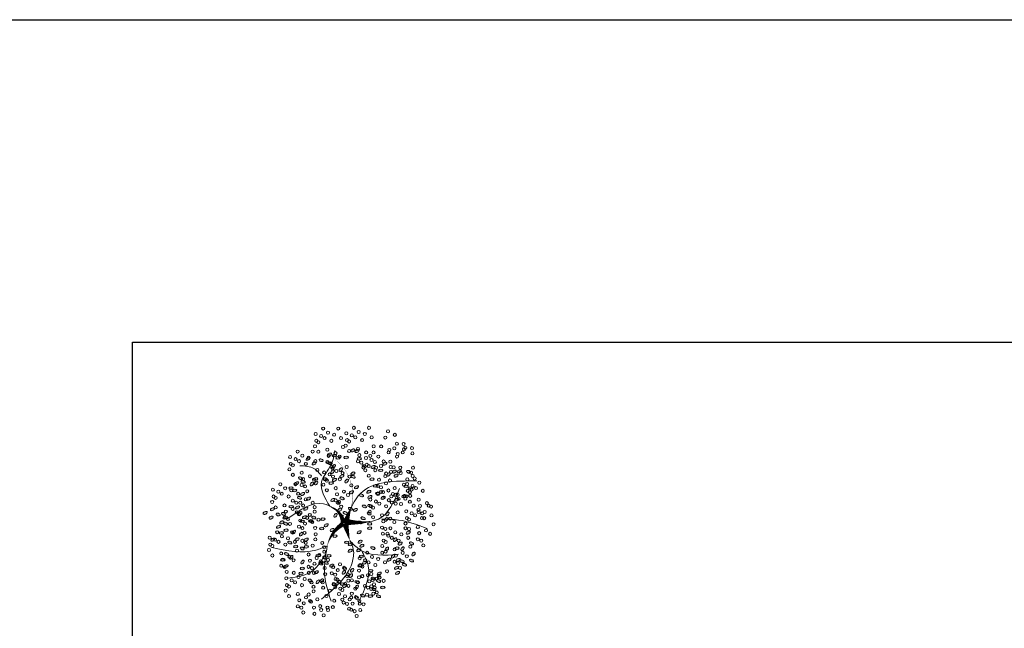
# Model space of a CAD drawing. Header units: millimetres. Extents: x 62 to 2583, y 6 to 513.
# Tile 13 of 20: x 2217 to 2242, y 498 to 513. Entities that reach past the tile are written whole.
import ezdxf

# ---------------------------------------------------------------- set-up
doc = ezdxf.new("R2010")
doc.units = ezdxf.units.MM
doc.layers.add('01 - Vegetación', color=3, linetype='Continuous', lineweight=0)
doc.layers.add('Cotas', color=3, linetype='Continuous')

# ---------------------------------------------------------------- blocks, each defined once
blk = doc.blocks.new('17')
at = {"layer": '01 - Vegetación'}
for points in [[(4495.84, 1680.23, 1.33, 0.0221, 0.199177), (4489.97, 1684.48, 0.0221, 0.0221, 1.224983)], [(4496.02, 1680.23, 1.33, 0.0221, 0.286986), (4500.47, 1683.82, 0.0221, 0.0221, -1.494927)], [(4496.4, 1679.85, 1.77, 0.0221, 0.074947), (4496.4, 1672.95, 0.0221, 0.0221, 0.762797)], [(4497.07, 1679.43, 0.133, 0.0221, 0.381476), (4512.91, 1682.47, 0.0221, 0.0221, -1.841687)], [(4496.02, 1679.76, 1.77, 0.0221, 0), (4491.39, 1678.53, 0.0221, 0.0221, 0)], [(4496.02, 1679.66, 1.77, 0.0221, 0), (4500.28, 1678.15, 0.0221, 0.0221, 0)]]:
    blk.add_lwpolyline(points, format="xyseb", dxfattribs=at)
for points in [[(4490, 1684.47), (4488.83, 1687.51), (4489.5, 1699.09)], [(4487.73, 1684.98), (4483.44, 1688.25), (4481.42, 1694.81)], [(4497.83, 1680.19), (4501.11, 1685.48), (4497.33, 1694.81)], [(4508.5, 1685.98), (4510.45, 1688), (4511.21, 1691.78)], [(4491.39, 1678.53), (4489.02, 1677.58), (4485.46, 1677.92), (4475.87, 1685.99)], [(4500.47, 1683.82), (4506.92, 1685.99), (4511.46, 1683.47), (4515.25, 1682.46)], [(4490, 1684.47), (4482.94, 1685.23), (4475.36, 1683.47)], [(4491.39, 1678.53), (4489, 1675.9), (4487.73, 1665.57)], [(4496.57, 1678.43), (4497.07, 1670.86), (4505.15, 1665.32)], [(4497.07, 1679.43), (4503.89, 1675.65), (4507.17, 1660.78)], [(4488.74, 1675.4), (4484.7, 1673.64), (4475.11, 1676.16)], [(4497.07, 1670.11), (4496.82, 1665.57), (4494.55, 1658.01)]]:
    blk.add_spline(points, degree=3, dxfattribs=at)
blk = doc.blocks.new('16')
at = {"layer": '01 - Vegetación'}
h = blk.add_hatch(color=40, dxfattribs=at)
h.set_gradient(color1=(255, 191, 0), color2=(223, 255, 127), rotation=180, centered=1, tint=1, name='INVSPHERICAL')
edge = h.paths.add_edge_path()
edge.add_ellipse((4538.847, 1678.642), major_axis=(-0.0033, 0.0777), ratio=0.578492, start_angle=0, end_angle=360, ccw=False)
edge = h.paths.add_edge_path()
edge.add_ellipse((4538.961, 1678.487), major_axis=(-0.0349, 0.0695), ratio=0.578492, start_angle=0, end_angle=360, ccw=False)
edge = h.paths.add_edge_path()
edge.add_ellipse((4538.69, 1678.926), major_axis=(-0.0594, 0.0503), ratio=0.578492, start_angle=0, end_angle=360, ccw=False)
edge = h.paths.add_edge_path()
edge.add_ellipse((4538.676, 1678.266), major_axis=(-0.0033, 0.0777), ratio=0.578492, start_angle=0, end_angle=360, ccw=False)
edge = h.paths.add_edge_path()
edge.add_ellipse((4541.23, 1679.281), major_axis=(0.0274, 0.0728), ratio=0.578492, start_angle=0, end_angle=360, ccw=False)
edge = h.paths.add_edge_path()
edge.add_ellipse((4540.829, 1679.36), major_axis=(-0.0349, 0.0695), ratio=0.578492, start_angle=0, end_angle=360, ccw=False)
edge = h.paths.add_edge_path()
edge.add_ellipse((4541.174, 1679.607), major_axis=(-0.0349, 0.0695), ratio=0.578492, start_angle=0, end_angle=360, ccw=False)
edge = h.paths.add_edge_path()
edge.add_ellipse((4541.072, 1679.421), major_axis=(0.0274, 0.0728), ratio=0.578492, start_angle=0, end_angle=360, ccw=False)
edge = h.paths.add_edge_path()
edge.add_ellipse((4540.113, 1679.632), major_axis=(-0.0349, 0.0695), ratio=0.578492, start_angle=0, end_angle=360, ccw=False)
edge = h.paths.add_edge_path()
edge.add_ellipse((4540.279, 1679.843), major_axis=(-0.0349, 0.0695), ratio=0.578492, start_angle=0, end_angle=360, ccw=False)
edge = h.paths.add_edge_path()
edge.add_ellipse((4540.165, 1679.999), major_axis=(-0.0033, 0.0777), ratio=0.578492, start_angle=0, end_angle=360, ccw=False)
edge = h.paths.add_edge_path()
edge.add_ellipse((4540.499, 1679.956), major_axis=(-0.0033, 0.0777), ratio=0.578492, start_angle=0, end_angle=360, ccw=False)
edge = h.paths.add_edge_path()
edge.add_ellipse((4540.629, 1679.513), major_axis=(-0.0594, 0.0503), ratio=0.578492, start_angle=0, end_angle=360, ccw=False)
edge = h.paths.add_edge_path()
edge.add_ellipse((4540.551, 1680.278), major_axis=(0.0274, 0.0728), ratio=0.578492, start_angle=0, end_angle=360, ccw=False)
edge = h.paths.add_edge_path()
edge.add_ellipse((4539.201, 1679.744), major_axis=(-0.0033, 0.0777), ratio=0.578492, start_angle=0, end_angle=360, ccw=False)
edge = h.paths.add_edge_path()
edge.add_ellipse((4539.14, 1679.893), major_axis=(0.0274, 0.0728), ratio=0.578492, start_angle=0, end_angle=360, ccw=False)
edge = h.paths.add_edge_path()
edge.add_ellipse((4539.208, 1680.126), major_axis=(-0.0033, 0.0777), ratio=0.578492, start_angle=0, end_angle=360, ccw=False)
edge = h.paths.add_edge_path()
edge.add_ellipse((4538.979, 1680.681), major_axis=(-0.0594, 0.0503), ratio=0.578492, start_angle=0, end_angle=360, ccw=False)
edge = h.paths.add_edge_path()
edge.add_ellipse((4538.577, 1680.728), major_axis=(-0.0033, 0.0777), ratio=0.578492, start_angle=0, end_angle=360, ccw=False)
edge = h.paths.add_edge_path()
edge.add_ellipse((4538.926, 1680.033), major_axis=(0.0274, 0.0728), ratio=0.578492, start_angle=0, end_angle=360, ccw=False)
edge = h.paths.add_edge_path()
edge.add_ellipse((4538.95, 1679.842), major_axis=(0.0274, 0.0728), ratio=0.578492, start_angle=0, end_angle=360, ccw=False)
edge = h.paths.add_edge_path()
edge.add_ellipse((4538.621, 1680.191), major_axis=(-0.0349, 0.0695), ratio=0.578492, start_angle=0, end_angle=360, ccw=False)
edge = h.paths.add_edge_path()
edge.add_ellipse((4538.328, 1680.411), major_axis=(0.0274, 0.0728), ratio=0.578492, start_angle=0, end_angle=360, ccw=False)
edge = h.paths.add_edge_path()
edge.add_ellipse((4538.283, 1680.138), major_axis=(-0.0594, 0.0503), ratio=0.578492, start_angle=0, end_angle=360, ccw=False)
edge = h.paths.add_edge_path()
edge.add_ellipse((4538.32, 1679.993), major_axis=(-0.0594, 0.0503), ratio=0.578492, start_angle=0, end_angle=360, ccw=False)
edge = h.paths.add_edge_path()
edge.add_ellipse((4538.755, 1680.687), major_axis=(-0.0033, 0.0777), ratio=0.578492, start_angle=0, end_angle=360, ccw=False)
edge = h.paths.add_edge_path()
edge.add_ellipse((4538.834, 1681.261), major_axis=(-0.0349, 0.0695), ratio=0.578492, start_angle=0, end_angle=360, ccw=False)
edge = h.paths.add_edge_path()
edge.add_ellipse((4539.054, 1681.374), major_axis=(-0.0033, 0.0777), ratio=0.578492, start_angle=0, end_angle=360, ccw=False)
edge = h.paths.add_edge_path()
edge.add_ellipse((4539.147, 1681.076), major_axis=(-0.0594, 0.0503), ratio=0.578492, start_angle=0, end_angle=360, ccw=False)
edge = h.paths.add_edge_path()
edge.add_ellipse((4539.52, 1680.541), major_axis=(-0.0033, 0.0777), ratio=0.578492, start_angle=0, end_angle=360, ccw=False)
edge = h.paths.add_edge_path()
edge.add_ellipse((4539.459, 1680.689), major_axis=(0.0274, 0.0728), ratio=0.578492, start_angle=0, end_angle=360, ccw=False)
edge = h.paths.add_edge_path()
edge.add_ellipse((4539.527, 1680.923), major_axis=(-0.0033, 0.0777), ratio=0.578492, start_angle=0, end_angle=360, ccw=False)
edge = h.paths.add_edge_path()
edge.add_ellipse((4539.265, 1681.244), major_axis=(0.0274, 0.0728), ratio=0.578492, start_angle=0, end_angle=360, ccw=False)
edge = h.paths.add_edge_path()
edge.add_ellipse((4539.188, 1677.478), major_axis=(-0.0594, 0.0503), ratio=0.578492, start_angle=0, end_angle=360, ccw=False)
edge = h.paths.add_edge_path()
edge.add_ellipse((4539.473, 1678.19), major_axis=(0.0274, 0.0728), ratio=0.578492, start_angle=0, end_angle=360, ccw=False)
edge = h.paths.add_edge_path()
edge.add_ellipse((4540.696, 1678.325), major_axis=(0.0274, 0.0728), ratio=0.578492, start_angle=0, end_angle=360, ccw=False)
edge = h.paths.add_edge_path()
edge.add_ellipse((4540.33, 1678.305), major_axis=(-0.0033, 0.0777), ratio=0.578492, start_angle=0, end_angle=360, ccw=False)
edge = h.paths.add_edge_path()
edge.add_ellipse((4540.174, 1678.307), major_axis=(-0.0033, 0.0777), ratio=0.578492, start_angle=0, end_angle=360, ccw=False)
edge = h.paths.add_edge_path()
edge.add_ellipse((4540.488, 1677.717), major_axis=(-0.0594, 0.0503), ratio=0.578492, start_angle=0, end_angle=360, ccw=False)
edge = h.paths.add_edge_path()
edge.add_ellipse((4540.676, 1677.675), major_axis=(-0.0594, 0.0503), ratio=0.578492, start_angle=0, end_angle=360, ccw=False)
edge = h.paths.add_edge_path()
edge.add_ellipse((4539.469, 1677.341), major_axis=(-0.0033, 0.0777), ratio=0.578492, start_angle=0, end_angle=360, ccw=False)
edge = h.paths.add_edge_path()
edge.add_ellipse((4539.773, 1677.406), major_axis=(-0.0594, 0.0503), ratio=0.578492, start_angle=0, end_angle=360, ccw=False)
edge = h.paths.add_edge_path()
edge.add_ellipse((4539.631, 1677.23), major_axis=(-0.0349, 0.0695), ratio=0.578492, start_angle=0, end_angle=360, ccw=False)
edge = h.paths.add_edge_path()
edge.add_ellipse((4539.445, 1677.695), major_axis=(-0.0594, 0.0503), ratio=0.578492, start_angle=0, end_angle=360, ccw=False)
edge = h.paths.add_edge_path()
edge.add_ellipse((4542.676, 1679.136), major_axis=(-0.0033, 0.0777), ratio=0.578492, start_angle=0, end_angle=360, ccw=False)
edge = h.paths.add_edge_path()
edge.add_ellipse((4542.661, 1679.428), major_axis=(-0.0033, 0.0777), ratio=0.578492, start_angle=0, end_angle=360, ccw=False)
edge = h.paths.add_edge_path()
edge.add_ellipse((4542.742, 1679.554), major_axis=(-0.0033, 0.0777), ratio=0.578492, start_angle=0, end_angle=360, ccw=False)
edge = h.paths.add_edge_path()
edge.add_ellipse((4542.776, 1679.728), major_axis=(-0.0349, 0.0695), ratio=0.578492, start_angle=0, end_angle=360, ccw=False)
edge = h.paths.add_edge_path()
edge.add_ellipse((4542.477, 1679.745), major_axis=(0.0274, 0.0728), ratio=0.578492, start_angle=0, end_angle=360, ccw=False)
edge = h.paths.add_edge_path()
edge.add_ellipse((4542.578, 1680.02), major_axis=(0.0274, 0.0728), ratio=0.578492, start_angle=0, end_angle=360, ccw=False)
edge = h.paths.add_edge_path()
edge.add_ellipse((4542.466, 1680.268), major_axis=(-0.0349, 0.0695), ratio=0.578492, start_angle=0, end_angle=360, ccw=False)
edge = h.paths.add_edge_path()
edge.add_ellipse((4542.632, 1680.479), major_axis=(-0.0349, 0.0695), ratio=0.578492, start_angle=0, end_angle=360, ccw=False)
edge = h.paths.add_edge_path()
edge.add_ellipse((4542.359, 1679.577), major_axis=(-0.0594, 0.0503), ratio=0.578492, start_angle=0, end_angle=360, ccw=False)
edge = h.paths.add_edge_path()
edge.add_ellipse((4542.171, 1679.619), major_axis=(-0.0594, 0.0503), ratio=0.578492, start_angle=0, end_angle=360, ccw=False)
edge = h.paths.add_edge_path()
edge.add_ellipse((4542.246, 1679.328), major_axis=(-0.0594, 0.0503), ratio=0.578492, start_angle=0, end_angle=360, ccw=False)
edge = h.paths.add_edge_path()
edge.add_ellipse((4542.369, 1678.498), major_axis=(0.0274, 0.0728), ratio=0.578492, start_angle=0, end_angle=360, ccw=False)
edge = h.paths.add_edge_path()
edge.add_ellipse((4542.902, 1678.749), major_axis=(-0.0349, 0.0695), ratio=0.578492, start_angle=0, end_angle=360, ccw=False)
edge = h.paths.add_edge_path()
edge.add_ellipse((4542.925, 1678.897), major_axis=(-0.0349, 0.0695), ratio=0.578492, start_angle=0, end_angle=360, ccw=False)
edge = h.paths.add_edge_path()
edge.add_ellipse((4542.628, 1678.671), major_axis=(-0.0033, 0.0777), ratio=0.578492, start_angle=0, end_angle=360, ccw=False)
edge = h.paths.add_edge_path()
edge.add_ellipse((4542.11, 1678.896), major_axis=(-0.0349, 0.0695), ratio=0.578492, start_angle=0, end_angle=360, ccw=False)
edge = h.paths.add_edge_path()
edge.add_ellipse((4542.34, 1678.18), major_axis=(-0.0349, 0.0695), ratio=0.578492, start_angle=0, end_angle=360, ccw=False)
edge = h.paths.add_edge_path()
edge.add_ellipse((4538.137, 1679.191), major_axis=(-0.0349, 0.0695), ratio=0.578492, start_angle=0, end_angle=360, ccw=False)
edge = h.paths.add_edge_path()
edge.add_ellipse((4538.099, 1678.758), major_axis=(-0.0594, 0.0503), ratio=0.578492, start_angle=0, end_angle=360, ccw=False)
edge = h.paths.add_edge_path()
edge.add_ellipse((4537.796, 1678.552), major_axis=(0.0274, 0.0728), ratio=0.578492, start_angle=0, end_angle=360, ccw=False)
edge = h.paths.add_edge_path()
edge.add_ellipse((4537.776, 1678.277), major_axis=(-0.0033, 0.0777), ratio=0.578492, start_angle=0, end_angle=360, ccw=False)
edge = h.paths.add_edge_path()
edge.add_ellipse((4539.181, 1678.6), major_axis=(-0.0033, 0.0777), ratio=0.578492, start_angle=0, end_angle=360, ccw=False)
edge = h.paths.add_edge_path()
edge.add_ellipse((4538.502, 1678.968), major_axis=(-0.0594, 0.0503), ratio=0.578492, start_angle=0, end_angle=360, ccw=False)
edge = h.paths.add_edge_path()
edge.add_ellipse((4538.615, 1679.216), major_axis=(-0.0594, 0.0503), ratio=0.578492, start_angle=0, end_angle=360, ccw=False)
edge = h.paths.add_edge_path()
edge.add_ellipse((4538.188, 1679.557), major_axis=(-0.0033, 0.0777), ratio=0.578492, start_angle=0, end_angle=360, ccw=False)
edge = h.paths.add_edge_path()
edge.add_ellipse((4538.203, 1679.265), major_axis=(-0.0033, 0.0777), ratio=0.578492, start_angle=0, end_angle=360, ccw=False)
edge = h.paths.add_edge_path()
edge.add_ellipse((4538.285, 1679.391), major_axis=(-0.0033, 0.0777), ratio=0.578492, start_angle=0, end_angle=360, ccw=False)
edge = h.paths.add_edge_path()
edge.add_ellipse((4538.856, 1679.647), major_axis=(-0.0349, 0.0695), ratio=0.578492, start_angle=0, end_angle=360, ccw=False)
edge = h.paths.add_edge_path()
edge.add_ellipse((4538.272, 1678.751), major_axis=(0.0274, 0.0728), ratio=0.578492, start_angle=0, end_angle=360, ccw=False)
edge = h.paths.add_edge_path()
edge.add_ellipse((4540.863, 1678.985), major_axis=(0.0274, 0.0728), ratio=0.578492, start_angle=0, end_angle=360, ccw=False)
edge = h.paths.add_edge_path()
edge.add_ellipse((4540.823, 1678.811), major_axis=(-0.0349, 0.0695), ratio=0.578492, start_angle=0, end_angle=360, ccw=False)
edge = h.paths.add_edge_path()
edge.add_ellipse((4541.446, 1678.949), major_axis=(-0.0349, 0.0695), ratio=0.578492, start_angle=0, end_angle=360, ccw=False)
edge = h.paths.add_edge_path()
edge.add_ellipse((4540.434, 1680.393), major_axis=(-0.0033, 0.0777), ratio=0.578492, start_angle=0, end_angle=360, ccw=False)
edge = h.paths.add_edge_path()
edge.add_ellipse((4540.419, 1680.685), major_axis=(-0.0033, 0.0777), ratio=0.578492, start_angle=0, end_angle=360, ccw=False)
edge = h.paths.add_edge_path()
edge.add_ellipse((4539.773, 1680.547), major_axis=(-0.0349, 0.0695), ratio=0.578492, start_angle=0, end_angle=360, ccw=False)
edge = h.paths.add_edge_path()
edge.add_ellipse((4539.782, 1680.87), major_axis=(-0.0349, 0.0695), ratio=0.578492, start_angle=0, end_angle=360, ccw=False)
edge = h.paths.add_edge_path()
edge.add_ellipse((4539.668, 1681.126), major_axis=(0.0274, 0.0728), ratio=0.578492, start_angle=0, end_angle=360, ccw=False)
edge = h.paths.add_edge_path()
edge.add_ellipse((4540.336, 1681.276), major_axis=(0.0274, 0.0728), ratio=0.578492, start_angle=0, end_angle=360, ccw=False)
edge = h.paths.add_edge_path()
edge.add_ellipse((4540.381, 1681.413), major_axis=(-0.0349, 0.0695), ratio=0.578492, start_angle=0, end_angle=360, ccw=False)
edge = h.paths.add_edge_path()
edge.add_ellipse((4540.225, 1681.525), major_axis=(-0.0349, 0.0695), ratio=0.578492, start_angle=0, end_angle=360, ccw=False)
edge = h.paths.add_edge_path()
edge.add_ellipse((4540.009, 1681.424), major_axis=(-0.0033, 0.0777), ratio=0.578492, start_angle=0, end_angle=360, ccw=False)
edge = h.paths.add_edge_path()
edge.add_ellipse((4540.106, 1681.258), major_axis=(-0.0033, 0.0777), ratio=0.578492, start_angle=0, end_angle=360, ccw=False)
edge = h.paths.add_edge_path()
edge.add_ellipse((4540.036, 1680.989), major_axis=(-0.0594, 0.0503), ratio=0.578492, start_angle=0, end_angle=360, ccw=False)
edge = h.paths.add_edge_path()
edge.add_ellipse((4539.967, 1680.73), major_axis=(-0.0594, 0.0503), ratio=0.578492, start_angle=0, end_angle=360, ccw=False)
edge = h.paths.add_edge_path()
edge.add_ellipse((4541.92, 1680.217), major_axis=(-0.0033, 0.0777), ratio=0.578492, start_angle=0, end_angle=360, ccw=False)
edge = h.paths.add_edge_path()
edge.add_ellipse((4541.222, 1680.466), major_axis=(-0.0349, 0.0695), ratio=0.578492, start_angle=0, end_angle=360, ccw=False)
edge = h.paths.add_edge_path()
edge.add_ellipse((4541.387, 1680.676), major_axis=(-0.0349, 0.0695), ratio=0.578492, start_angle=0, end_angle=360, ccw=False)
edge = h.paths.add_edge_path()
edge.add_ellipse((4541.251, 1680.784), major_axis=(0.0274, 0.0728), ratio=0.578492, start_angle=0, end_angle=360, ccw=False)
edge = h.paths.add_edge_path()
edge.add_ellipse((4541.818, 1680.659), major_axis=(0.0274, 0.0728), ratio=0.578492, start_angle=0, end_angle=360, ccw=False)
edge = h.paths.add_edge_path()
edge.add_ellipse((4541.942, 1680.743), major_axis=(0.0274, 0.0728), ratio=0.578492, start_angle=0, end_angle=360, ccw=False)
edge = h.paths.add_edge_path()
edge.add_ellipse((4541.762, 1680.886), major_axis=(-0.0349, 0.0695), ratio=0.578492, start_angle=0, end_angle=360, ccw=False)
edge = h.paths.add_edge_path()
edge.add_ellipse((4541.592, 1681.082), major_axis=(-0.0033, 0.0777), ratio=0.578492, start_angle=0, end_angle=360, ccw=False)
edge = h.paths.add_edge_path()
edge.add_ellipse((4541.511, 1680.956), major_axis=(-0.0033, 0.0777), ratio=0.578492, start_angle=0, end_angle=360, ccw=False)
edge = h.paths.add_edge_path()
edge.add_ellipse((4541.775, 1680.201), major_axis=(-0.0594, 0.0503), ratio=0.578492, start_angle=0, end_angle=360, ccw=False)
edge = h.paths.add_edge_path()
edge.add_ellipse((4541.737, 1680.346), major_axis=(-0.0594, 0.0503), ratio=0.578492, start_angle=0, end_angle=360, ccw=False)
edge = h.paths.add_edge_path()
edge.add_ellipse((4541.843, 1679.118), major_axis=(-0.0594, 0.0503), ratio=0.578492, start_angle=0, end_angle=360, ccw=False)
edge = h.paths.add_edge_path()
edge.add_ellipse((4541.881, 1679.551), major_axis=(-0.0349, 0.0695), ratio=0.578492, start_angle=0, end_angle=360, ccw=False)
edge = h.paths.add_edge_path()
edge.add_ellipse((4542.015, 1679.29), major_axis=(-0.0349, 0.0695), ratio=0.578492, start_angle=0, end_angle=360, ccw=False)
edge = h.paths.add_edge_path()
edge.add_ellipse((4541.91, 1679.869), major_axis=(0.0274, 0.0728), ratio=0.578492, start_angle=0, end_angle=360, ccw=False)
edge = h.paths.add_edge_path()
edge.add_ellipse((4541.769, 1679.666), major_axis=(-0.0033, 0.0777), ratio=0.578492, start_angle=0, end_angle=360, ccw=False)
edge = h.paths.add_edge_path()
edge.add_ellipse((4539.676, 1679.115), major_axis=(-0.0033, 0.0777), ratio=0.578492, start_angle=0, end_angle=360, ccw=False)
edge = h.paths.add_edge_path()
edge.add_ellipse((4539.594, 1678.989), major_axis=(-0.0033, 0.0777), ratio=0.578492, start_angle=0, end_angle=360, ccw=False)
edge = h.paths.add_edge_path()
edge.add_ellipse((4539.898, 1679.531), major_axis=(-0.0033, 0.0777), ratio=0.578492, start_angle=0, end_angle=360, ccw=False)
edge = h.paths.add_edge_path()
edge.add_ellipse((4539.697, 1678.641), major_axis=(-0.0349, 0.0695), ratio=0.578492, start_angle=0, end_angle=360, ccw=False)
edge = h.paths.add_edge_path()
edge.add_ellipse((4539.398, 1678.691), major_axis=(-0.0349, 0.0695), ratio=0.578492, start_angle=0, end_angle=360, ccw=False)
edge = h.paths.add_edge_path()
edge.add_ellipse((4539.555, 1678.579), major_axis=(-0.0349, 0.0695), ratio=0.578492, start_angle=0, end_angle=360, ccw=False)
edge = h.paths.add_edge_path()
edge.add_ellipse((4540.714, 1679.167), major_axis=(0.0274, 0.0728), ratio=0.578492, start_angle=0, end_angle=360, ccw=False)
edge = h.paths.add_edge_path()
edge.add_ellipse((4540.549, 1681.79), major_axis=(-0.0349, 0.0695), ratio=0.578492, start_angle=0, end_angle=360, ccw=False)
edge = h.paths.add_edge_path()
edge.add_ellipse((4540.715, 1682.001), major_axis=(-0.0349, 0.0695), ratio=0.578492, start_angle=0, end_angle=360, ccw=False)
edge = h.paths.add_edge_path()
edge.add_ellipse((4540.848, 1681.741), major_axis=(-0.0349, 0.0695), ratio=0.578492, start_angle=0, end_angle=360, ccw=False)
edge = h.paths.add_edge_path()
edge.add_ellipse((4540.661, 1681.542), major_axis=(0.0274, 0.0728), ratio=0.578492, start_angle=0, end_angle=360, ccw=False)
edge = h.paths.add_edge_path()
edge.add_ellipse((4540.684, 1681.351), major_axis=(0.0274, 0.0728), ratio=0.578492, start_angle=0, end_angle=360, ccw=False)
edge = h.paths.add_edge_path()
edge.add_ellipse((4540.56, 1681.267), major_axis=(0.0274, 0.0728), ratio=0.578492, start_angle=0, end_angle=360, ccw=False)
edge = h.paths.add_edge_path()
edge.add_ellipse((4540.528, 1678.539), major_axis=(0.0274, 0.0728), ratio=0.578492, start_angle=0, end_angle=360, ccw=False)
edge = h.paths.add_edge_path()
edge.add_ellipse((4540.38, 1678.647), major_axis=(0.0274, 0.0728), ratio=0.578492, start_angle=0, end_angle=360, ccw=False)
edge = h.paths.add_edge_path()
edge.add_ellipse((4540.034, 1678.678), major_axis=(-0.0349, 0.0695), ratio=0.578492, start_angle=0, end_angle=360, ccw=False)
edge = h.paths.add_edge_path()
edge.add_ellipse((4540.944, 1678.493), major_axis=(0.0274, 0.0728), ratio=0.578492, start_angle=0, end_angle=360, ccw=False)
edge = h.paths.add_edge_path()
edge.add_ellipse((4541.625, 1678.77), major_axis=(-0.0349, 0.0695), ratio=0.578492, start_angle=0, end_angle=360, ccw=False)
edge = h.paths.add_edge_path()
edge.add_ellipse((4541.994, 1678.887), major_axis=(0.0274, 0.0728), ratio=0.578492, start_angle=0, end_angle=360, ccw=False)
edge = h.paths.add_edge_path()
edge.add_ellipse((4541.336, 1678.598), major_axis=(0.0274, 0.0728), ratio=0.578492, start_angle=0, end_angle=360, ccw=False)
edge = h.paths.add_edge_path()
edge.add_ellipse((4539.381, 1678.993), major_axis=(-0.0349, 0.0695), ratio=0.578492, start_angle=0, end_angle=360, ccw=False)
edge = h.paths.add_edge_path()
edge.add_ellipse((4540.938, 1681.079), major_axis=(-0.0033, 0.0777), ratio=0.578492, start_angle=0, end_angle=360, ccw=False)
edge = h.paths.add_edge_path()
edge.add_ellipse((4540.699, 1680.759), major_axis=(-0.0594, 0.0503), ratio=0.578492, start_angle=0, end_angle=360, ccw=False)
edge = h.paths.add_edge_path()
edge.add_ellipse((4540.908, 1680.857), major_axis=(-0.0349, 0.0695), ratio=0.578492, start_angle=0, end_angle=360, ccw=False)
edge = h.paths.add_edge_path()
edge.add_ellipse((4540.863, 1680.561), major_axis=(-0.0349, 0.0695), ratio=0.578492, start_angle=0, end_angle=360, ccw=False)
edge = h.paths.add_edge_path()
edge.add_ellipse((4540.564, 1680.61), major_axis=(-0.0349, 0.0695), ratio=0.578492, start_angle=0, end_angle=360, ccw=False)
edge = h.paths.add_edge_path()
edge.add_ellipse((4539.771, 1681.729), major_axis=(-0.0349, 0.0695), ratio=0.578492, start_angle=0, end_angle=360, ccw=False)
edge = h.paths.add_edge_path()
edge.add_ellipse((4540.968, 1678.302), major_axis=(0.0274, 0.0728), ratio=0.578492, start_angle=0, end_angle=360, ccw=False)
edge = h.paths.add_edge_path()
edge.add_ellipse((4541.908, 1678.227), major_axis=(-0.0033, 0.0777), ratio=0.578492, start_angle=0, end_angle=360, ccw=False)
edge = h.paths.add_edge_path()
edge.add_ellipse((4541.283, 1678.297), major_axis=(-0.0349, 0.0695), ratio=0.578492, start_angle=0, end_angle=360, ccw=False)
edge = h.paths.add_edge_path()
edge.add_ellipse((4541.463, 1678.333), major_axis=(-0.0349, 0.0695), ratio=0.578492, start_angle=0, end_angle=360, ccw=False)
edge = h.paths.add_edge_path()
edge.add_ellipse((4538.021, 1678.159), major_axis=(0.0274, 0.0728), ratio=0.578492, start_angle=0, end_angle=360, ccw=False)
edge = h.paths.add_edge_path()
edge.add_ellipse((4537.772, 1677.992), major_axis=(0.0274, 0.0728), ratio=0.578492, start_angle=0, end_angle=360, ccw=False)
edge = h.paths.add_edge_path()
edge.add_ellipse((4538.082, 1677.841), major_axis=(-0.0033, 0.0777), ratio=0.578492, start_angle=0, end_angle=360, ccw=False)
edge = h.paths.add_edge_path()
edge.add_ellipse((4538.572, 1677.966), major_axis=(-0.0349, 0.0695), ratio=0.578492, start_angle=0, end_angle=360, ccw=False)
edge = h.paths.add_edge_path()
edge.add_ellipse((4538.311, 1677.99), major_axis=(0.0274, 0.0728), ratio=0.578492, start_angle=0, end_angle=360, ccw=False)
edge = h.paths.add_edge_path()
edge.add_ellipse((4538.394, 1678.174), major_axis=(0.0274, 0.0728), ratio=0.578492, start_angle=0, end_angle=360, ccw=False)
edge = h.paths.add_edge_path()
edge.add_ellipse((4538.776, 1677.355), major_axis=(-0.0349, 0.0695), ratio=0.578492, start_angle=0, end_angle=360, ccw=False)
edge = h.paths.add_edge_path()
edge.add_ellipse((4538.597, 1677.319), major_axis=(-0.0349, 0.0695), ratio=0.578492, start_angle=0, end_angle=360, ccw=False)
edge = h.paths.add_edge_path()
edge.add_ellipse((4539.063, 1677.621), major_axis=(-0.0349, 0.0695), ratio=0.578492, start_angle=0, end_angle=360, ccw=False)
edge = h.paths.add_edge_path()
edge.add_ellipse((4539.033, 1676.828), major_axis=(0.0274, 0.0728), ratio=0.578492, start_angle=0, end_angle=360, ccw=False)
edge = h.paths.add_edge_path()
edge.add_ellipse((4539.009, 1677.162), major_axis=(0.0274, 0.0728), ratio=0.578492, start_angle=0, end_angle=360, ccw=False)
edge = h.paths.add_edge_path()
edge.add_ellipse((4538.885, 1677.078), major_axis=(0.0274, 0.0728), ratio=0.578492, start_angle=0, end_angle=360, ccw=False)
edge = h.paths.add_edge_path()
edge.add_ellipse((4539.054, 1677.298), major_axis=(-0.0349, 0.0695), ratio=0.578492, start_angle=0, end_angle=360, ccw=False)
edge = h.paths.add_edge_path()
edge.add_ellipse((4542.221, 1677.913), major_axis=(-0.0033, 0.0777), ratio=0.578492, start_angle=0, end_angle=360, ccw=False)
edge = h.paths.add_edge_path()
edge.add_ellipse((4542.451, 1677.771), major_axis=(-0.0349, 0.0695), ratio=0.578492, start_angle=0, end_angle=360, ccw=False)
edge = h.paths.add_edge_path()
edge.add_ellipse((4541.18, 1677.355), major_axis=(-0.0349, 0.0695), ratio=0.578492, start_angle=0, end_angle=360, ccw=False)
edge = h.paths.add_edge_path()
edge.add_ellipse((4541.671, 1678.102), major_axis=(-0.0033, 0.0777), ratio=0.578492, start_angle=0, end_angle=360, ccw=False)
edge = h.paths.add_edge_path()
edge.add_ellipse((4541.411, 1678.017), major_axis=(-0.0033, 0.0777), ratio=0.578492, start_angle=0, end_angle=360, ccw=False)
edge = h.paths.add_edge_path()
edge.add_ellipse((4542.075, 1677.637), major_axis=(-0.0594, 0.0503), ratio=0.578492, start_angle=0, end_angle=360, ccw=False)
edge = h.paths.add_edge_path()
edge.add_ellipse((4541.252, 1677.826), major_axis=(-0.0349, 0.0695), ratio=0.578492, start_angle=0, end_angle=360, ccw=False)
edge = h.paths.add_edge_path()
edge.add_ellipse((4541.596, 1676.853), major_axis=(-0.0033, 0.0777), ratio=0.578492, start_angle=0, end_angle=360, ccw=False)
edge = h.paths.add_edge_path()
edge.add_ellipse((4541.655, 1677.018), major_axis=(-0.0033, 0.0777), ratio=0.578492, start_angle=0, end_angle=360, ccw=False)
edge = h.paths.add_edge_path()
edge.add_ellipse((4542.033, 1677.371), major_axis=(-0.0349, 0.0695), ratio=0.578492, start_angle=0, end_angle=360, ccw=False)
edge = h.paths.add_edge_path()
edge.add_ellipse((4542.19, 1677.259), major_axis=(-0.0349, 0.0695), ratio=0.578492, start_angle=0, end_angle=360, ccw=False)
edge = h.paths.add_edge_path()
edge.add_ellipse((4542.168, 1676.931), major_axis=(0.0274, 0.0728), ratio=0.578492, start_angle=0, end_angle=360, ccw=False)
edge = h.paths.add_edge_path()
edge.add_ellipse((4542.176, 1677.433), major_axis=(-0.0349, 0.0695), ratio=0.578492, start_angle=0, end_angle=360, ccw=False)
edge = h.paths.add_edge_path()
edge.add_ellipse((4541.313, 1677.094), major_axis=(-0.0349, 0.0695), ratio=0.578492, start_angle=0, end_angle=360, ccw=False)
edge = h.paths.add_edge_path()
edge.add_ellipse((4541.359, 1677.391), major_axis=(-0.0349, 0.0695), ratio=0.578492, start_angle=0, end_angle=360, ccw=False)
edge = h.paths.add_edge_path()
edge.add_ellipse((4540.019, 1676.943), major_axis=(-0.0349, 0.0695), ratio=0.578492, start_angle=0, end_angle=360, ccw=False)
edge = h.paths.add_edge_path()
edge.add_ellipse((4539.641, 1676.826), major_axis=(0.0274, 0.0728), ratio=0.578492, start_angle=0, end_angle=360, ccw=False)
edge = h.paths.add_edge_path()
edge.add_ellipse((4539.262, 1676.754), major_axis=(-0.0594, 0.0503), ratio=0.578492, start_angle=0, end_angle=360, ccw=False)
edge = h.paths.add_edge_path()
edge.add_ellipse((4539.45, 1677.146), major_axis=(-0.0594, 0.0503), ratio=0.578492, start_angle=0, end_angle=360, ccw=False)
at = {"layer": '01 - Vegetación', "extrusion": (0, 0, -1)}
for centre, major_axis in [((4540.715, 1682.001), (-0.0349, 0.0695)), ((4539.771, 1681.729), (-0.0349, 0.0695)), ((4540.549, 1681.79), (-0.0349, 0.0695)), ((4540.848, 1681.741), (-0.0349, 0.0695)), ((4539.054, 1681.374), (-0.0033, 0.0777)), ((4540.009, 1681.424), (-0.0033, 0.0777)), ((4540.225, 1681.525), (-0.0349, 0.0695)), ((4540.381, 1681.413), (-0.0349, 0.0695)), ((4538.834, 1681.261), (-0.0349, 0.0695)), ((4540.106, 1681.258), (-0.0033, 0.0777)), ((4540.938, 1681.079), (-0.0033, 0.0777)), ((4541.511, 1680.956), (-0.0033, 0.0777)), ((4541.592, 1681.082), (-0.0033, 0.0777)), ((4538.577, 1680.728), (-0.0033, 0.0777)), ((4538.755, 1680.687), (-0.0033, 0.0777)), ((4539.527, 1680.923), (-0.0033, 0.0777)), ((4539.782, 1680.87), (-0.0349, 0.0695)), ((4540.419, 1680.685), (-0.0033, 0.0777)), ((4540.564, 1680.61), (-0.0349, 0.0695)), ((4540.908, 1680.857), (-0.0349, 0.0695)), ((4541.387, 1680.676), (-0.0349, 0.0695)), ((4541.762, 1680.886), (-0.0349, 0.0695)), ((4539.52, 1680.541), (-0.0033, 0.0777)), ((4539.773, 1680.547), (-0.0349, 0.0695)), ((4540.434, 1680.393), (-0.0033, 0.0777)), ((4540.863, 1680.561), (-0.0349, 0.0695)), ((4541.222, 1680.466), (-0.0349, 0.0695)), ((4542.466, 1680.268), (-0.0349, 0.0695)), ((4542.632, 1680.479), (-0.0349, 0.0695)), ((4538.621, 1680.191), (-0.0349, 0.0695)), ((4539.208, 1680.126), (-0.0033, 0.0777)), ((4540.165, 1679.999), (-0.0033, 0.0777)), ((4540.499, 1679.956), (-0.0033, 0.0777)), ((4541.92, 1680.217), (-0.0033, 0.0777)), ((4538.188, 1679.557), (-0.0033, 0.0777)), ((4538.856, 1679.647), (-0.0349, 0.0695)), ((4539.201, 1679.744), (-0.0033, 0.0777)), ((4540.113, 1679.632), (-0.0349, 0.0695)), ((4540.279, 1679.843), (-0.0349, 0.0695)), ((4541.174, 1679.607), (-0.0349, 0.0695)), ((4541.769, 1679.666), (-0.0033, 0.0777)), ((4541.881, 1679.551), (-0.0349, 0.0695)), ((4542.742, 1679.554), (-0.0033, 0.0777)), ((4542.776, 1679.728), (-0.0349, 0.0695)), ((4538.203, 1679.265), (-0.0033, 0.0777)), ((4538.285, 1679.391), (-0.0033, 0.0777)), ((4539.898, 1679.531), (-0.0033, 0.0777)), ((4540.829, 1679.36), (-0.0349, 0.0695)), ((4542.015, 1679.29), (-0.0349, 0.0695)), ((4542.661, 1679.428), (-0.0033, 0.0777)), ((4538.137, 1679.191), (-0.0349, 0.0695)), ((4539.381, 1678.993), (-0.0349, 0.0695)), ((4539.594, 1678.989), (-0.0033, 0.0777)), ((4539.676, 1679.115), (-0.0033, 0.0777)), ((4541.446, 1678.949), (-0.0349, 0.0695)), ((4542.11, 1678.896), (-0.0349, 0.0695)), ((4542.676, 1679.136), (-0.0033, 0.0777)), ((4542.925, 1678.897), (-0.0349, 0.0695)), ((4538.847, 1678.642), (-0.0033, 0.0777)), ((4539.181, 1678.6), (-0.0033, 0.0777)), ((4539.398, 1678.691), (-0.0349, 0.0695)), ((4539.555, 1678.579), (-0.0349, 0.0695)), ((4539.697, 1678.641), (-0.0349, 0.0695)), ((4540.034, 1678.678), (-0.0349, 0.0695)), ((4540.823, 1678.811), (-0.0349, 0.0695)), ((4541.625, 1678.77), (-0.0349, 0.0695)), ((4542.628, 1678.671), (-0.0033, 0.0777)), ((4542.902, 1678.749), (-0.0349, 0.0695)), ((4537.776, 1678.277), (-0.0033, 0.0777)), ((4538.676, 1678.266), (-0.0033, 0.0777)), ((4538.961, 1678.487), (-0.0349, 0.0695)), ((4540.174, 1678.307), (-0.0033, 0.0777)), ((4540.33, 1678.305), (-0.0033, 0.0777)), ((4541.283, 1678.297), (-0.0349, 0.0695)), ((4541.463, 1678.333), (-0.0349, 0.0695)), ((4541.908, 1678.227), (-0.0033, 0.0777)), ((4542.34, 1678.18), (-0.0349, 0.0695)), ((4538.082, 1677.841), (-0.0033, 0.0777)), ((4538.572, 1677.966), (-0.0349, 0.0695)), ((4541.252, 1677.826), (-0.0349, 0.0695)), ((4541.411, 1678.017), (-0.0033, 0.0777)), ((4541.671, 1678.102), (-0.0033, 0.0777)), ((4542.221, 1677.913), (-0.0033, 0.0777)), ((4539.063, 1677.621), (-0.0349, 0.0695)), ((4542.451, 1677.771), (-0.0349, 0.0695)), ((4538.597, 1677.319), (-0.0349, 0.0695)), ((4538.776, 1677.355), (-0.0349, 0.0695)), ((4539.054, 1677.298), (-0.0349, 0.0695)), ((4539.469, 1677.341), (-0.0033, 0.0777)), ((4539.631, 1677.23), (-0.0349, 0.0695)), ((4541.18, 1677.355), (-0.0349, 0.0695)), ((4541.359, 1677.391), (-0.0349, 0.0695)), ((4542.033, 1677.371), (-0.0349, 0.0695)), ((4542.176, 1677.433), (-0.0349, 0.0695)), ((4542.19, 1677.259), (-0.0349, 0.0695)), ((4540.019, 1676.943), (-0.0349, 0.0695)), ((4541.313, 1677.094), (-0.0349, 0.0695)), ((4541.596, 1676.853), (-0.0033, 0.0777)), ((4541.655, 1677.018), (-0.0033, 0.0777))]:
    blk.add_ellipse(centre, major_axis=major_axis, ratio=0.578492, start_param=3.141593, end_param=9.424778, dxfattribs=at)
for centre, major_axis in [((4540.661, 1681.542), (0.0274, 0.0728)), ((4540.684, 1681.351), (0.0274, 0.0728)), ((4539.147, 1681.076), (-0.0594, 0.0503)), ((4539.265, 1681.244), (0.0274, 0.0728)), ((4539.668, 1681.126), (0.0274, 0.0728)), ((4540.036, 1680.989), (-0.0594, 0.0503)), ((4540.336, 1681.276), (0.0274, 0.0728)), ((4540.56, 1681.267), (0.0274, 0.0728)), ((4538.979, 1680.681), (-0.0594, 0.0503)), ((4539.459, 1680.689), (0.0274, 0.0728)), ((4539.967, 1680.73), (-0.0594, 0.0503)), ((4540.699, 1680.759), (-0.0594, 0.0503)), ((4541.251, 1680.784), (0.0274, 0.0728)), ((4541.818, 1680.659), (0.0274, 0.0728)), ((4541.942, 1680.743), (0.0274, 0.0728)), ((4538.328, 1680.411), (0.0274, 0.0728)), ((4540.551, 1680.278), (0.0274, 0.0728)), ((4541.737, 1680.346), (-0.0594, 0.0503)), ((4538.283, 1680.138), (-0.0594, 0.0503)), ((4538.32, 1679.993), (-0.0594, 0.0503)), ((4538.926, 1680.033), (0.0274, 0.0728)), ((4539.14, 1679.893), (0.0274, 0.0728)), ((4541.775, 1680.201), (-0.0594, 0.0503)), ((4542.578, 1680.02), (0.0274, 0.0728)), ((4538.95, 1679.842), (0.0274, 0.0728)), ((4541.91, 1679.869), (0.0274, 0.0728)), ((4542.171, 1679.619), (-0.0594, 0.0503)), ((4542.359, 1679.577), (-0.0594, 0.0503)), ((4542.477, 1679.745), (0.0274, 0.0728)), ((4538.615, 1679.216), (-0.0594, 0.0503)), ((4540.629, 1679.513), (-0.0594, 0.0503)), ((4541.072, 1679.421), (0.0274, 0.0728)), ((4541.23, 1679.281), (0.0274, 0.0728)), ((4542.246, 1679.328), (-0.0594, 0.0503)), ((4538.502, 1678.968), (-0.0594, 0.0503)), ((4538.69, 1678.926), (-0.0594, 0.0503)), ((4540.714, 1679.167), (0.0274, 0.0728)), ((4540.863, 1678.985), (0.0274, 0.0728)), ((4541.843, 1679.118), (-0.0594, 0.0503)), ((4541.994, 1678.887), (0.0274, 0.0728)), ((4537.796, 1678.552), (0.0274, 0.0728)), ((4538.099, 1678.758), (-0.0594, 0.0503)), ((4538.272, 1678.751), (0.0274, 0.0728)), ((4540.38, 1678.647), (0.0274, 0.0728)), ((4540.528, 1678.539), (0.0274, 0.0728)), ((4541.336, 1678.598), (0.0274, 0.0728)), ((4542.369, 1678.498), (0.0274, 0.0728)), ((4538.021, 1678.159), (0.0274, 0.0728)), ((4538.394, 1678.174), (0.0274, 0.0728)), ((4539.473, 1678.19), (0.0274, 0.0728)), ((4540.696, 1678.325), (0.0274, 0.0728)), ((4540.944, 1678.493), (0.0274, 0.0728)), ((4540.968, 1678.302), (0.0274, 0.0728)), ((4537.772, 1677.992), (0.0274, 0.0728)), ((4538.311, 1677.99), (0.0274, 0.0728)), ((4539.188, 1677.478), (-0.0594, 0.0503)), ((4539.445, 1677.695), (-0.0594, 0.0503)), ((4540.488, 1677.717), (-0.0594, 0.0503)), ((4540.676, 1677.675), (-0.0594, 0.0503)), ((4542.075, 1677.637), (-0.0594, 0.0503)), ((4539.009, 1677.162), (0.0274, 0.0728)), ((4539.45, 1677.146), (-0.0594, 0.0503)), ((4539.773, 1677.406), (-0.0594, 0.0503)), ((4538.885, 1677.078), (0.0274, 0.0728)), ((4539.033, 1676.828), (0.0274, 0.0728)), ((4539.641, 1676.826), (0.0274, 0.0728)), ((4542.168, 1676.931), (0.0274, 0.0728)), ((4539.262, 1676.754), (-0.0594, 0.0503))]:
    blk.add_ellipse(centre, major_axis=major_axis, ratio=0.578492, dxfattribs=at)
blk = doc.blocks.new('18')
at = {"color": 60}
for centre in [(4487.42, 1699.03), (4488.87, 1699.94), (4489.95, 1699.03), (4490.32, 1699.58), (4492.13, 1699.76), (4501.6, 1699.08), (4503.05, 1698.72), (4504.86, 1698.9), (4484.7, 1696.68), (4486.33, 1696.32), (4487.96, 1696.68), (4491.04, 1697.4), (4491.59, 1698.31), (4492.49, 1696.5), (4493.58, 1697.76), (4500.15, 1698.17), (4502.68, 1698.17), (4503.77, 1696.54), (4504.32, 1697.45), (4506.31, 1696.91), (4476.66, 1694.63), (4478.11, 1695.54), (4479.2, 1694.63), (4479.56, 1695.18), (4480.83, 1693.91), (4481.37, 1695.36), (4482.82, 1693.36), (4483.07, 1695.23), (4484.34, 1695.77), (4486.15, 1693.42), (4487.06, 1694.51), (4490.32, 1695.59), (4491.95, 1694.87), (4493.58, 1693.78), (4495.8, 1694.37), (4497.07, 1694.91), (4497.43, 1695.82), (4499.06, 1695.46), (4499.79, 1693.65), (4500.69, 1695.82), (4501.93, 1693.6), (4503.05, 1694.73), (4504.68, 1694.01), (4505.22, 1695.64), (4472.31, 1690.83), (4473.58, 1691.37), (4473.94, 1692.28), (4475.57, 1691.92), (4477.21, 1692.28), (4479.56, 1691.19), (4480.29, 1693), (4481.74, 1692.1), (4488.69, 1692.51), (4491.04, 1693.06), (4491.3, 1691.07), (4494.68, 1691.06), (4495.05, 1691.97), (4496.68, 1691.6), (4498.31, 1691.97), (4498.88, 1692.56), (4500.66, 1690.88), (4501.39, 1692.69), (4501.42, 1691.65), (4503.77, 1692.2), (4506.31, 1692.92), (4474.77, 1690.7), (4475.16, 1688.77), (4475.39, 1689.02), (4476.3, 1690.11), (4477.08, 1689.41), (4477.93, 1688.11), (4479.13, 1688.13), (4480.29, 1688.66), (4481.19, 1690.47), (4482.82, 1689.38), (4484.06, 1688.54), (4484.42, 1689.44), (4486.05, 1689.08), (4487.68, 1689.44), (4490.04, 1688.36), (4490.76, 1690.17), (4493.41, 1690.52), (4495.88, 1690.38), (4496.26, 1688.46), (4496.5, 1688.71), (4497.4, 1689.79), (4498.18, 1689.1), (4501.39, 1688.34), (4502.29, 1690.16), (4471.96, 1687.88), (4472.98, 1686.09), (4473.62, 1688.01), (4474.01, 1686.34), (4475.8, 1687.11), (4478.87, 1685.57), (4480.28, 1685.7), (4482.79, 1688), (4485.25, 1687.86), (4485.63, 1685.94), (4485.87, 1686.18), (4486.77, 1687.27), (4487.55, 1686.58), (4490.76, 1685.82), (4491.67, 1687.63), (4493.06, 1687.57), (4494.72, 1687.69), (4496.9, 1686.8), (4499.03, 1687.8), (4500.23, 1687.82), (4471.57, 1685.45), (4472.98, 1684.29), (4473.62, 1684.42), (4473.75, 1683.01), (4476.7, 1684.68), (4478.11, 1683.78), (4482.43, 1685.04), (4482.71, 1683.28), (4484.1, 1685.17), (4484.34, 1682.92), (4486.27, 1684.27), (4488.4, 1685.28), (4489.6, 1685.3), (4475.42, 1682.63), (4479, 1682.37), (4479.9, 1682.75), (4481.08, 1681.83), (4481.18, 1682.24), (4482.35, 1682.38), (4483.54, 1681.7), (4485.07, 1681.11), (4473.32, 1678.69), (4474.59, 1679.23), (4474.95, 1680.14), (4475.78, 1678.56), (4476.58, 1679.78), (4477.31, 1677.97), (4480.73, 1678.88), (4482.39, 1679.01), (4483.93, 1679.78), (4484.16, 1680.02), (4472.96, 1675.74), (4474.63, 1675.87), (4476.17, 1676.64), (4476.4, 1676.88), (4481.65, 1676.05), (4478.56, 1672.79), (4478.93, 1673.7), (4480.56, 1673.33), (4482.19, 1673.7), (4477.3, 1672.25), (4479.76, 1672.11), (4481.28, 1671.52), (4482.06, 1670.83)]:
    blk.add_circle(centre, 0.405, dxfattribs=at)
at = {"color": 62}
for centre in [(4508.79, 1693.6), (4510.24, 1694.51), (4511.33, 1693.6), (4511.69, 1694.15), (4513.51, 1694.33), (4506.08, 1691.25), (4507.71, 1690.89), (4509.34, 1691.25), (4512.42, 1691.97), (4512.96, 1692.88), (4513.87, 1691.07), (4514.96, 1692.34), (4504.45, 1689.8), (4505.71, 1690.35), (4508.43, 1689.08), (4511.69, 1690.16), (4513.33, 1689.44), (4514.96, 1688.35), (4507.53, 1687.99), (4510.06, 1687.09), (4512.42, 1687.63), (4475.75, 1680.49), (4477.2, 1681.39), (4478.29, 1680.49), (4478.65, 1681.03), (4480.46, 1681.21), (4473.03, 1678.13), (4474.66, 1677.77), (4476.29, 1678.13), (4479.37, 1678.86), (4479.92, 1679.76), (4480.82, 1677.95), (4481.91, 1679.22), (4471.4, 1676.68), (4472.67, 1677.23), (4475.39, 1675.96), (4478.65, 1677.04), (4480.28, 1676.32), (4481.91, 1675.23), (4481.98, 1675.16), (4483.43, 1676.06), (4484.51, 1675.16), (4484.88, 1675.7), (4486.69, 1675.88), (4474.48, 1674.87), (4477.02, 1673.97), (4479.26, 1672.8), (4479.37, 1674.51), (4480.89, 1672.44), (4482.52, 1672.8), (4485.6, 1673.53), (4486.15, 1674.43), (4487.05, 1672.62), (4488.14, 1673.89), (4477.63, 1671.36), (4478.9, 1671.9), (4481.61, 1670.63), (4484.88, 1671.72), (4486.51, 1670.99), (4488.14, 1669.91), (4480.71, 1669.54), (4483.25, 1668.64), (4485.6, 1669.18)]:
    blk.add_circle(centre, 0.405, dxfattribs=at)
at = {"color": 66}
for centre in [(4506.17, 1685.5), (4504.72, 1684.6), (4507.25, 1684.6), (4507.62, 1685.14), (4508.34, 1682.97), (4508.89, 1683.87), (4509.43, 1685.32), (4510.88, 1683.33), (4500.37, 1680.79), (4501.64, 1681.34), (4502, 1682.24), (4503.63, 1681.88), (4505.26, 1682.24), (4507.62, 1681.15), (4509.25, 1680.43), (4509.79, 1682.06), (4503.45, 1678.98), (4504.36, 1680.07), (4505.99, 1678.08), (4508.34, 1678.62), (4510.88, 1679.34), (4515.09, 1678.69), (4516.54, 1679.6), (4517.63, 1678.69), (4517.99, 1679.24), (4519.26, 1677.97), (4519.8, 1679.42), (4512.01, 1675.43), (4512.37, 1676.34), (4514, 1675.98), (4515.63, 1676.34), (4517.99, 1675.25), (4518.71, 1677.06), (4520.16, 1676.16), (4521.25, 1677.43), (4499, 1673.23), (4500.45, 1672.87), (4502.26, 1673.05), (4510.74, 1674.89), (4513.82, 1673.08), (4514.73, 1674.17), (4518.71, 1672.72), (4519.62, 1674.53), (4521.25, 1673.44), (4494.83, 1669.97), (4497.55, 1672.33), (4498.09, 1669.97), (4500.09, 1672.33), (4501.17, 1670.7), (4501.72, 1671.6), (4503.71, 1671.06), (4516.36, 1672.17), (4493.2, 1668.52), (4494.47, 1669.07), (4496.46, 1669.61), (4497.19, 1667.8), (4500.45, 1668.89), (4502.08, 1668.16), (4502.62, 1669.79), (4496.28, 1666.71), (4498.82, 1665.81), (4501.17, 1666.35), (4503.71, 1667.08)]:
    blk.add_circle(centre, 0.405, dxfattribs=at)
at = {"color": 64}
for centre in [(4514.9, 1686.83), (4516.35, 1687.74), (4517.44, 1686.83), (4517.8, 1687.37), (4519.07, 1686.11), (4519.61, 1687.56), (4521.06, 1685.56), (4510.55, 1683.03), (4511.82, 1683.57), (4512.18, 1684.48), (4513.81, 1684.11), (4515.45, 1684.48), (4517.8, 1683.39), (4518.53, 1685.2), (4519.98, 1684.3), (4513.63, 1681.22), (4514.54, 1682.3), (4516.17, 1680.31), (4518.53, 1680.86), (4519.43, 1682.67), (4521.06, 1681.58), (4489.93, 1669.91), (4488.48, 1669), (4491.01, 1669), (4491.38, 1669.55), (4492.1, 1667.37), (4492.65, 1668.28), (4493.19, 1669.73), (4494.64, 1667.74), (4484.13, 1665.2), (4485.4, 1665.74), (4485.76, 1666.65), (4487.39, 1666.29), (4489.02, 1666.65), (4491.38, 1665.56), (4493.01, 1664.84), (4493.55, 1666.47), (4487.21, 1663.39), (4488.12, 1664.48), (4489.75, 1662.48), (4492.1, 1663.03), (4494.43, 1662.83), (4494.64, 1663.75), (4495.88, 1663.74), (4496.96, 1662.83), (4497.33, 1663.38), (4498.59, 1662.11), (4499.14, 1663.56), (4491.35, 1659.57), (4491.71, 1660.48), (4493.34, 1660.12), (4494.97, 1660.48), (4497.33, 1659.39), (4498.05, 1661.2), (4499.5, 1660.3), (4500.59, 1661.57), (4490.08, 1659.03), (4493.16, 1657.22), (4494.06, 1658.31), (4498.05, 1656.86), (4498.96, 1658.67), (4500.59, 1657.58), (4495.69, 1656.31)]:
    blk.add_circle(centre, 0.405, dxfattribs=at)
at = {"color": 68}
for centre in [(4508.56, 1673.48), (4510.01, 1674.38), (4511.1, 1673.48), (4511.46, 1674.02), (4512.73, 1672.75), (4513.27, 1674.2), (4504.25, 1670.19), (4505.48, 1670.22), (4505.85, 1671.12), (4507.48, 1670.76), (4510.03, 1671.75), (4510.71, 1671.54), (4511.12, 1670.22), (4512.19, 1671.85), (4513.64, 1670.94), (4514.72, 1672.21), (4516.32, 1670.19), (4501.44, 1667.37), (4503.1, 1667.5), (4504.21, 1669.68), (4504.64, 1668.27), (4506.56, 1668.91), (4507.29, 1667.87), (4508.46, 1669.1), (4509.15, 1668.89), (4509.55, 1667.57), (4510.86, 1667.66), (4512.27, 1667.78), (4512.34, 1669.55), (4514.72, 1668.23), (4515.41, 1668.02), (4518.67, 1669.11), (4520.3, 1668.38), (4501.05, 1664.94), (4502.46, 1665.58), (4503.49, 1665.84), (4505.28, 1666.6), (4509.3, 1665.01), (4510.71, 1665.14), (4510.78, 1666.9), (4513.63, 1666), (4514.32, 1665.79), (4515.82, 1666.7), (4517.04, 1666.03), (4519.4, 1666.57), (4501.66, 1662.6), (4502.46, 1663.79), (4503.1, 1663.92), (4503.1, 1663.5), (4503.23, 1662.51), (4504.19, 1662.6), (4504.55, 1663.14), (4504.9, 1662.12), (4506.18, 1664.17), (4506.37, 1663.32), (4507.59, 1663.27), (4509.38, 1662.25), (4514.72, 1664.47), (4515.56, 1664.14), (4515.88, 1662.04), (4515.95, 1663.8), (4516.97, 1664.26), (4498.94, 1660.24), (4500.57, 1659.88), (4502.2, 1660.24), (4505.28, 1660.97), (4505.82, 1661.87), (4506.73, 1660.06), (4507.82, 1661.33), (4508.48, 1661.86), (4510.66, 1661.74), (4514.47, 1661.91), (4497.31, 1658.79), (4498.57, 1659.34), (4500.39, 1656.98), (4501.29, 1658.07), (4504.55, 1659.16)]:
    blk.add_circle(centre, 0.405, dxfattribs=at)
at = {"layer": '01 - Vegetación', "xscale": 7.5, "yscale": 7.5, "zscale": 7.5}
blk.add_blockref('16', (-29556.67, -10914.05), dxfattribs=at)
at = {"layer": '01 - Vegetación'}
blk.add_blockref('17', (0, 0), dxfattribs=at)

msp = doc.modelspace()

# ---------------------------------------------------------------- linework, layer by layer
at = {"layer": 'Cotas', "color": 1, "lineweight": -2}
msp.add_line((2189.27, 513.184), (2391.466, 513.184), dxfattribs=at)
msp.add_lwpolyline([(2314.082, 422.152), (2220.156, 422.152), (2220.156, 505.184), (2315.58, 505.184), (2315.58, 442.935)], dxfattribs=at)

# ---------------------------------------------------------------- block references
at = {"layer": '01 - Vegetación', "xscale": 0.09363903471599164, "yscale": 0.09363903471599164, "zscale": 0.09363903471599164, "rotation": 90}
msp.add_blockref('18', (2382.722, 79.692), dxfattribs=at)

doc.saveas('drawing.dxf')
